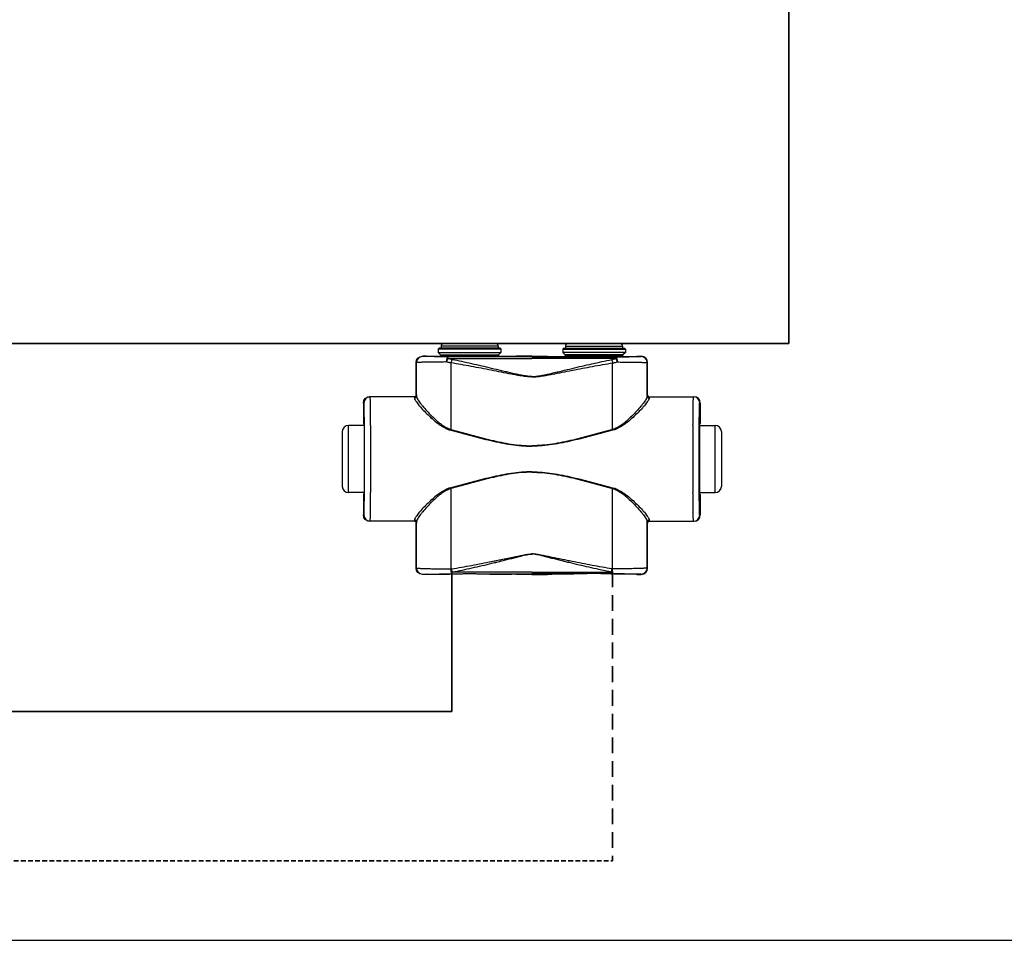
# Model space of a CAD drawing. Header units: millimetres. Extents: x -727 to 69715, y -15705 to 98123.
# Tile 177 of 256: x 42204 to 42600, y -15705 to -15335. Entities that reach past the tile are written whole.
import ezdxf

# ---------------------------------------------------------------- set-up
doc = ezdxf.new("R2010")
doc.units = ezdxf.units.MM
doc.linetypes.add('VERDECKT', pattern=[9.525, 6.35, -3.175])
for name, color, linetype, lineweight in [('UT_POTRUBI - PŘÍVOD', 1, 'Continuous', 35), ('UT_SCHÉMA_ZPÁTEČKA', 172, 'VERDECKT', 35), ('UT_ZAŘÍZENÍ - OT', 3, 'Continuous', 35)]:
    doc.layers.add(name, color=color, linetype=linetype, lineweight=lineweight)

msp = doc.modelspace()

# ---------------------------------------------------------------- linework, layer by layer
at = {"color": 0, "linetype": 'Continuous'}
for p, q in [((42372.55, -15466.76), (42372.25, -15467.06)), ((42397.45, -15467.06), (42372.25, -15467.06)), ((42372.25, -15467.06), (42372.25, -15468.46)), ((42372.25, -15468.46), (42373.2, -15469.42)), ((42372.25, -15468.46), (42397.45, -15468.46)), ((42397.15, -15466.76), (42372.55, -15466.76)), ((42396.35, -15465.96), (42373.35, -15465.96)), ((42373.35, -15465.96), (42373.35, -15466.66)), ((42396.35, -15466.66), (42373.35, -15466.66)), ((42395.25, -15464.86), (42374.45, -15464.86)), ((42396.35, -15465.96), (42396.35, -15466.66)), ((42397.45, -15468.46), (42396.5, -15469.42)), ((42397.15, -15466.76), (42397.45, -15467.06)), ((42397.45, -15467.06), (42397.45, -15468.46)), ((42422.55, -15466.76), (42422.25, -15467.06)), ((42422.25, -15467.06), (42447.45, -15467.06)), ((42422.25, -15467.06), (42422.25, -15468.46)), ((42447.45, -15468.46), (42422.25, -15468.46)), ((42422.25, -15468.46), (42423.2, -15469.42)), ((42422.55, -15466.76), (42447.15, -15466.76)), ((42423.35, -15465.96), (42423.35, -15466.66)), ((42423.35, -15465.96), (42446.35, -15465.96)), ((42423.35, -15466.66), (42446.35, -15466.66)), ((42424.45, -15464.86), (42445.25, -15464.86)), ((42446.35, -15465.96), (42446.35, -15466.66)), ((42447.45, -15468.46), (42446.5, -15469.42)), ((42447.15, -15466.76), (42447.45, -15467.06)), ((42447.45, -15467.06), (42447.45, -15468.46)), ((42363.47, -15472.58), (42363.35, -15472.46)), ((42363.35, -15485.46), (42363.35, -15472.46)), ((42365.97, -15470.08), (42365.85, -15469.96)), ((42367.5, -15469.96), (42365.85, -15469.96)), ((42367.85, -15470.07), (42367.5, -15469.96)), ((42373.2, -15469.42), (42396.5, -15469.42)), ((42373.35, -15469.77), (42396.35, -15469.77)), ((42373.35, -15469.77), (42373.35, -15470.13)), ((42381, -15470.15), (42376.15, -15470.15)), ((42376.15, -15470.85), (42376.15, -15470.15)), ((42376.15, -15470.85), (42409.85, -15470.85)), ((42409.85, -15470.15), (42388.7, -15470.15)), ((42396.35, -15469.77), (42396.35, -15470.13)), ((42403.6, -15469.96), (42401.85, -15470.07)), ((42409.85, -15469.96), (42403.6, -15469.96)), ((42409.85, -15469.96), (42416.1, -15469.96)), ((42409.85, -15470.15), (42431, -15470.15)), ((42443.55, -15470.85), (42409.85, -15470.85)), ((42416.1, -15469.96), (42417.85, -15470.07)), ((42446.5, -15469.42), (42423.2, -15469.42)), ((42446.35, -15469.77), (42423.35, -15469.77)), ((42423.35, -15469.77), (42423.35, -15470.13)), ((42438.7, -15470.15), (42443.55, -15470.15)), ((42443.55, -15470.85), (42443.55, -15470.15)), ((42446.35, -15469.77), (42446.35, -15470.13)), ((42451.85, -15470.07), (42452.2, -15469.96)), ((42452.2, -15469.96), (42453.85, -15469.96)), ((42453.73, -15470.08), (42453.85, -15469.96)), ((42456.23, -15472.58), (42456.35, -15472.46)), ((42456.35, -15485.46), (42456.35, -15472.46)), ((42362.65, -15486.26), (42344.65, -15486.26)), ((42363.35, -15485.46), (42363.45, -15485.46)), ((42456.35, -15485.46), (42456.25, -15485.46)), ((42457.05, -15486.26), (42475.05, -15486.26)), ((42342.36, -15488.76), (42342.15, -15488.76)), ((42342.15, -15488.76), (42342.15, -15496.91)), ((42477.34, -15488.76), (42477.55, -15488.76)), ((42477.55, -15488.76), (42477.55, -15496.91)), ((42333.65, -15500.26), (42333.65, -15522.26)), ((42342.4, -15497.76), (42336.15, -15497.76)), ((42336.15, -15524.76), (42336.15, -15497.76)), ((42342.15, -15496.91), (42342.36, -15497.26)), ((42342.54, -15497.28), (42342.54, -15497.26)), ((42477.16, -15497.28), (42477.16, -15497.26)), ((42477.3, -15497.76), (42483.55, -15497.76)), ((42477.55, -15496.91), (42477.34, -15497.26)), ((42483.55, -15524.76), (42483.55, -15497.76)), ((42486.05, -15500.26), (42486.05, -15522.26)), ((42342.4, -15524.76), (42336.15, -15524.76)), ((42342.36, -15525.26), (42342.15, -15525.61)), ((42342.15, -15525.61), (42342.15, -15533.76)), ((42342.54, -15525.26), (42342.54, -15525.25)), ((42477.16, -15525.26), (42477.16, -15525.25)), ((42477.3, -15524.76), (42483.55, -15524.76)), ((42477.34, -15525.26), (42477.55, -15525.61)), ((42477.55, -15525.61), (42477.55, -15533.76)), ((42342.15, -15533.76), (42342.36, -15533.76)), ((42477.55, -15533.76), (42477.34, -15533.76)), ((42362.65, -15536.26), (42344.65, -15536.26)), ((42363.45, -15537.06), (42363.35, -15537.06)), ((42363.35, -15555.16), (42363.35, -15537.06)), ((42456.25, -15537.06), (42456.35, -15537.06)), ((42456.35, -15555.16), (42456.35, -15537.06)), ((42457.05, -15536.26), (42475.05, -15536.26)), ((42363.35, -15555.16), (42363.47, -15555.04)), ((42377.39, -15555.42), (42377.57, -15555.41)), ((42442.31, -15555.42), (42442.13, -15555.41)), ((42456.35, -15555.16), (42456.23, -15555.04)), ((42365.85, -15557.66), (42365.97, -15557.54)), ((42367.5, -15557.66), (42365.85, -15557.66)), ((42367.85, -15557.56), (42367.5, -15557.66)), ((42377.72, -15557.47), (42377.89, -15557.47)), ((42409.85, -15556.72), (42377.89, -15556.72)), ((42377.89, -15557.47), (42377.89, -15556.72)), ((42377.89, -15557.47), (42379.15, -15557.47)), ((42390.55, -15557.47), (42409.85, -15557.47)), ((42403.6, -15557.66), (42401.85, -15557.56)), ((42409.85, -15557.66), (42403.6, -15557.66)), ((42409.85, -15556.72), (42441.81, -15556.72)), ((42429.15, -15557.47), (42409.85, -15557.47)), ((42409.85, -15557.66), (42416.1, -15557.66)), ((42416.1, -15557.66), (42417.85, -15557.56)), ((42441.81, -15557.47), (42440.55, -15557.47)), ((42441.81, -15557.47), (42441.81, -15556.72)), ((42441.98, -15557.47), (42441.81, -15557.47)), ((42451.85, -15557.56), (42452.2, -15557.66)), ((42452.2, -15557.66), (42453.85, -15557.66)), ((42453.85, -15557.66), (42453.73, -15557.54))]:
    msp.add_line(p, q, dxfattribs=at)
msp.add_line((-727.45, -15704.69), (68024.28, -15704.69))
for centre, radius, start, end in [((42374.45, -15465.96), 1.1, 90, 180), ((42374.45, -15466.66), 1.1, 180, 185.2187), ((42395.25, -15465.96), 1.1, 0, 90), ((42395.25, -15466.66), 1.1, 354.7813, 0), ((42424.45, -15465.96), 1.1, 90, 180), ((42424.45, -15466.66), 1.1, 180, 185.2187), ((42445.25, -15465.96), 1.1, 0, 90), ((42445.25, -15466.66), 1.1, 354.7813, 0), ((42365.97, -15472.58), 2.5, 90.0025, 179.9975), ((42372.85, -15469.77), 0.5, 0, 45), ((42396.85, -15469.77), 0.5, 135, 180), ((42422.85, -15469.77), 0.5, 0, 45), ((42446.85, -15469.77), 0.5, 135, 180), ((42453.73, -15472.58), 2.5, 0.0025, 89.9975), ((42344.86, -15488.76), 2.5, 90.0022, 180.0011), ((42362.65, -15485.46), 0.8, 270.0036, 359.9972), ((42457.05, -15485.46), 0.8, 180.0028, 269.9964), ((42474.84, -15488.76), 2.5, 359.9989, 89.9978), ((42336.15, -15500.26), 2.5, 90, 180), ((39902.69, -15511.26), 2442.41, 359.68325, 0.31675), ((44917.01, -15511.26), 2442.41, 179.68325, 180.31675), ((42483.55, -15500.26), 2.5, 0, 90), ((42336.15, -15522.26), 2.5, 180, 270), ((42483.55, -15522.26), 2.5, 270, 0), ((42344.86, -15533.76), 2.5, 179.9989, 269.9978), ((42474.84, -15533.76), 2.5, 270.0022, 0.0011), ((42362.65, -15537.06), 0.8, 0.0028, 89.9964), ((42457.05, -15537.06), 0.8, 90.0036, 179.9972), ((42365.97, -15555.04), 2.5, 180.0025, 269.9975), ((42453.73, -15555.04), 2.5, 270.0025, 359.9975)]:
    msp.add_arc(centre, radius, start, end, dxfattribs=at)
at = {"color": 0, "linetype": 'Continuous', "extrusion": (0, 0, -1)}
for centre, major_axis, ratio, start_param, end_param in [((42365.85, -15472.46), (-1.77, 1.77), 0.999973, -0.785384, 0.785384), ((42384.85, -15470.07), (-17, 0), 0.005236, 4.941076, 6.283185), ((42384.85, -15470.07), (-17, 0), 0.005236, 3.141593, 4.483702), ((42344.65, -15488.76), (-2.5, 0), 0.999945, 0, 1.570796), ((42362.55, -15485.46), (-0.8, 0), 0.999986, -3.141593, -1.659157), ((42342.36, -15511.26), (0, 14), 0.010472, 0, 3.141593), ((42344.65, -15533.76), (-2.5, 0), 0.999945, -1.570796, 0), ((42362.55, -15537.06), (0.8, 0), 0.999986, -1.395381, 0), ((42365.85, -15555.16), (1.77, 1.77), 0.999973, -3.926977, -2.356208), ((42384.85, -15557.56), (-17, 0), 0.005236, 0, 1.229157), ((42384.85, -15557.56), (-17, 0), 0.005236, 1.912436, 3.141593)]:
    msp.add_ellipse(centre, major_axis=major_axis, ratio=ratio, start_param=start_param, end_param=end_param, dxfattribs=at)
at = {"color": 0, "linetype": 'Continuous'}
for centre, major_axis, ratio, start_param, end_param in [((42434.85, -15470.07), (17, 0), 0.005236, 3.141593, 4.483702), ((42434.85, -15470.07), (17, 0), 0.005236, 4.941076, 6.283185), ((42453.85, -15472.46), (1.77, 1.77), 0.999973, -0.785384, 0.785384), ((42457.15, -15485.46), (0.8, 0), 0.999986, -3.141593, -1.659157), ((42475.05, -15488.76), (2.5, 0), 0.999945, 0, 1.570796), ((42477.34, -15511.26), (0, 14), 0.010472, 0, 3.141593), ((42475.05, -15533.76), (2.5, 0), 0.999945, -1.570796, 0), ((42457.15, -15537.06), (-0.8, 0), 0.999986, -1.395381, 0), ((42453.85, -15555.16), (-1.77, 1.77), 0.999973, -3.926977, -2.356208), ((42434.85, -15557.56), (17, 0), 0.005236, 1.912436, 3.141593), ((42434.85, -15557.56), (17, 0), 0.005236, 0, 1.229157)]:
    msp.add_ellipse(centre, major_axis=major_axis, ratio=ratio, start_param=start_param, end_param=end_param, dxfattribs=at)
for points, knots in [([(42375.53, -15472.27), (42374.7, -15472.28), (42373.09, -15472.29), (42371.13, -15472.31), (42369.66, -15472.33), (42368.66, -15472.34), (42367.73, -15472.36), (42366.88, -15472.38), (42366.11, -15472.4), (42365.44, -15472.42), (42364.86, -15472.45), (42364.44, -15472.47), (42364.16, -15472.49), (42363.98, -15472.5), (42363.83, -15472.51), (42363.71, -15472.53), (42363.61, -15472.54), (42363.54, -15472.55), (42363.5, -15472.57), (42363.47, -15472.58), (42363.47, -15472.58)], [0, 0, 0, 0, 0.207034, 0.39928, 0.488214, 0.57154, 0.648707, 0.71921, 0.782588, 0.838437, 0.886403, 0.926186, 0.942933, 0.957549, 0.970012, 0.98031, 0.988432, 0.994377, 0.998178, 1, 1, 1, 1]), ([(42363.48, -15486), (42363.48, -15484.88), (42363.48, -15480.41), (42363.48, -15475.93), (42363.47, -15472.58)], [0, 0, 0, 0, 0.250733, 1, 1, 1, 1]), ([(42376.15, -15470.15), (42375.44, -15470.15), (42374.09, -15470.15), (42372.43, -15470.15), (42371.19, -15470.14), (42370.34, -15470.14), (42369.56, -15470.13), (42368.84, -15470.13), (42368.2, -15470.12), (42367.63, -15470.12), (42367.14, -15470.11), (42366.79, -15470.11), (42366.55, -15470.1), (42366.4, -15470.1), (42366.28, -15470.1), (42366.17, -15470.1), (42366.1, -15470.09), (42366.05, -15470.09), (42366.03, -15470.09), (42366, -15470.09), (42365.99, -15470.09), (42365.98, -15470.09), (42365.97, -15470.09), (42365.97, -15470.08)], [0, 0, 0, 0, 0.207653, 0.400343, 0.489423, 0.572844, 0.650059, 0.720565, 0.783909, 0.839692, 0.887568, 0.927242, 0.943927, 0.958477, 0.970869, 0.981088, 0.989117, 0.992306, 0.994945, 0.997032, 0.998568, 0.999554, 1, 1, 1, 1]), ([(42376.15, -15470.15), (42376.06, -15470.16), (42375.96, -15470.27), (42375.88, -15470.4), (42375.81, -15470.55), (42375.74, -15470.78), (42375.66, -15471.09), (42375.6, -15471.45), (42375.56, -15471.85), (42375.54, -15472.13), (42375.53, -15472.27)], [0, 0, 0, 0, 0.117156, 0.161001, 0.211236, 0.330442, 0.472834, 0.634922, 0.812344, 1, 1, 1, 1]), ([(42376.15, -15470.85), (42376.02, -15471.06), (42375.8, -15471.52), (42375.62, -15472.01), (42375.53, -15472.27)], [0, 0, 0, 0, 0.464895, 1, 1, 1, 1]), ([(42377.4, -15472.63), (42377.24, -15472.61), (42376.61, -15472.51), (42375.99, -15472.38), (42375.53, -15472.27)], [0, 0, 0, 0, 0.252579, 1, 1, 1, 1]), ([(42377.72, -15471.29), (42377.59, -15471.27), (42377.05, -15471.15), (42376.53, -15470.99), (42376.15, -15470.85)], [0, 0, 0, 0, 0.253704, 1, 1, 1, 1]), ([(42377.72, -15471.29), (42377.66, -15471.5), (42377.54, -15471.94), (42377.44, -15472.39), (42377.4, -15472.63)], [0, 0, 0, 0, 0.464569, 1, 1, 1, 1]), ([(42409.85, -15478.27), (42409.85, -15478.27), (42409.16, -15478.27), (42407.78, -15478.19), (42405.73, -15477.91), (42403.69, -15477.56), (42400.98, -15477.06), (42397.61, -15476.39), (42393.56, -15475.6), (42389.52, -15474.81), (42385.47, -15474.05), (42381.44, -15473.32), (42378.74, -15472.86), (42377.4, -15472.63)], [0.5000015, 0.5000015, 0.5000015, 0.5000015, 0.500002, 0.5313979, 0.5627848, 0.5941575, 0.6255147, 0.6881766, 0.7507583, 0.8132458, 0.8756245, 0.9378805, 1, 1, 1, 1]), ([(42377.41, -15499.41), (42377.41, -15497.17), (42377.41, -15488.24), (42377.4, -15479.32), (42377.4, -15472.63)], [0, 0, 0, 0, 0.250952, 1, 1, 1, 1]), ([(42409.85, -15478.09), (42409.85, -15478.09), (42409.51, -15478.09), (42408.82, -15478.07), (42407.44, -15477.93), (42405.74, -15477.65), (42403.72, -15477.23), (42401.71, -15476.77), (42399.7, -15476.3), (42397.03, -15475.66), (42393.69, -15474.86), (42389.7, -15473.92), (42385.7, -15473), (42381.71, -15472.12), (42379.05, -15471.57), (42377.72, -15471.29)], [0.499995, 0.499995, 0.499995, 0.499995, 0.4999958, 0.5157333, 0.5314718, 0.5629204, 0.5943483, 0.6257534, 0.6571339, 0.6884877, 0.7511054, 0.813586, 0.8759088, 0.9380534, 1, 1, 1, 1]), ([(42388.7, -15470.15), (42388.07, -15470.15), (42386.78, -15470.18), (42384.85, -15470.2), (42382.92, -15470.18), (42381.63, -15470.15), (42381, -15470.15)], [0, 0, 0, 0, 0.248355, 0.5, 0.751645, 1, 1, 1, 1]), ([(42409.85, -15478.09), (42409.85, -15478.09), (42410.19, -15478.09), (42410.88, -15478.07), (42412.26, -15477.93), (42413.96, -15477.65), (42415.98, -15477.23), (42417.99, -15476.77), (42420, -15476.3), (42422.67, -15475.66), (42426.01, -15474.86), (42430, -15473.92), (42434, -15473), (42437.99, -15472.12), (42440.65, -15471.57), (42441.98, -15471.29)], [0.499995, 0.499995, 0.499995, 0.499995, 0.4999958, 0.5157333, 0.5314718, 0.5629204, 0.5943483, 0.6257534, 0.6571339, 0.6884877, 0.7511054, 0.813586, 0.8759088, 0.9380534, 1, 1, 1, 1]), ([(42409.85, -15478.27), (42409.85, -15478.27), (42410.54, -15478.27), (42411.92, -15478.19), (42413.97, -15477.91), (42416.01, -15477.56), (42418.72, -15477.06), (42422.09, -15476.39), (42426.14, -15475.6), (42430.18, -15474.81), (42434.23, -15474.05), (42438.26, -15473.32), (42440.96, -15472.86), (42442.3, -15472.63)], [0.5000015, 0.5000015, 0.5000015, 0.5000015, 0.500002, 0.5313979, 0.5627848, 0.5941575, 0.6255147, 0.6881766, 0.7507583, 0.8132458, 0.8756245, 0.9378805, 1, 1, 1, 1]), ([(42431, -15470.15), (42431.63, -15470.15), (42432.92, -15470.18), (42434.85, -15470.2), (42436.78, -15470.18), (42438.07, -15470.15), (42438.7, -15470.15)], [0, 0, 0, 0, 0.248355, 0.5, 0.751645, 1, 1, 1, 1]), ([(42441.98, -15471.29), (42442.11, -15471.27), (42442.65, -15471.15), (42443.17, -15470.99), (42443.55, -15470.85)], [0, 0, 0, 0, 0.253704, 1, 1, 1, 1]), ([(42441.98, -15471.29), (42442.04, -15471.5), (42442.16, -15471.94), (42442.26, -15472.39), (42442.3, -15472.63)], [0, 0, 0, 0, 0.464569, 1, 1, 1, 1]), ([(42442.29, -15499.41), (42442.29, -15497.17), (42442.29, -15488.24), (42442.3, -15479.32), (42442.3, -15472.63)], [0, 0, 0, 0, 0.250952, 1, 1, 1, 1]), ([(42442.3, -15472.63), (42442.46, -15472.61), (42443.09, -15472.51), (42443.71, -15472.38), (42444.17, -15472.27)], [0, 0, 0, 0, 0.252579, 1, 1, 1, 1]), ([(42443.55, -15470.15), (42444.26, -15470.15), (42445.61, -15470.15), (42447.27, -15470.15), (42448.51, -15470.14), (42449.36, -15470.14), (42450.14, -15470.13), (42450.86, -15470.13), (42451.5, -15470.12), (42452.07, -15470.12), (42452.56, -15470.11), (42452.91, -15470.11), (42453.15, -15470.1), (42453.3, -15470.1), (42453.42, -15470.1), (42453.53, -15470.1), (42453.6, -15470.09), (42453.65, -15470.09), (42453.67, -15470.09), (42453.7, -15470.09), (42453.71, -15470.09), (42453.72, -15470.09), (42453.73, -15470.09), (42453.73, -15470.08)], [0, 0, 0, 0, 0.207653, 0.400343, 0.489423, 0.572844, 0.650059, 0.720565, 0.783909, 0.839692, 0.887568, 0.927242, 0.943927, 0.958477, 0.970869, 0.981088, 0.989117, 0.992306, 0.994945, 0.997032, 0.998568, 0.999554, 1, 1, 1, 1]), ([(42443.55, -15470.15), (42443.64, -15470.16), (42443.74, -15470.27), (42443.82, -15470.4), (42443.89, -15470.55), (42443.96, -15470.78), (42444.04, -15471.09), (42444.1, -15471.45), (42444.14, -15471.85), (42444.16, -15472.13), (42444.17, -15472.27)], [0, 0, 0, 0, 0.117156, 0.161001, 0.211236, 0.330442, 0.472834, 0.634922, 0.812344, 1, 1, 1, 1]), ([(42443.55, -15470.85), (42443.68, -15471.06), (42443.9, -15471.52), (42444.08, -15472.01), (42444.17, -15472.27)], [0, 0, 0, 0, 0.464895, 1, 1, 1, 1]), ([(42444.17, -15472.27), (42445, -15472.28), (42446.61, -15472.29), (42448.57, -15472.31), (42450.04, -15472.33), (42451.04, -15472.34), (42451.97, -15472.36), (42452.82, -15472.38), (42453.59, -15472.4), (42454.26, -15472.42), (42454.84, -15472.45), (42455.26, -15472.47), (42455.54, -15472.49), (42455.72, -15472.5), (42455.87, -15472.51), (42455.99, -15472.53), (42456.09, -15472.54), (42456.16, -15472.55), (42456.2, -15472.57), (42456.23, -15472.58), (42456.23, -15472.58)], [0, 0, 0, 0, 0.207034, 0.39928, 0.488214, 0.57154, 0.648707, 0.71921, 0.782588, 0.838437, 0.886403, 0.926186, 0.942933, 0.957549, 0.970012, 0.98031, 0.988432, 0.994377, 0.998178, 1, 1, 1, 1]), ([(42456.22, -15486), (42456.22, -15484.88), (42456.22, -15480.41), (42456.22, -15475.93), (42456.23, -15472.58)], [0, 0, 0, 0, 0.250733, 1, 1, 1, 1]), ([(42345.06, -15497.76), (42345.05, -15496.92), (42345.04, -15495.32), (42345.02, -15493.39), (42345.01, -15491.97), (42345, -15491.02), (42344.99, -15490.14), (42344.97, -15489.35), (42344.96, -15488.65), (42344.95, -15488.03), (42344.93, -15487.5), (42344.92, -15487.12), (42344.91, -15486.87), (42344.9, -15486.71), (42344.9, -15486.57), (42344.89, -15486.47), (42344.88, -15486.38), (42344.88, -15486.32), (42344.87, -15486.28), (42344.86, -15486.27), (42344.86, -15486.26), (42344.86, -15486.26)], [0, 0, 0, 0, 0.218984, 0.416191, 0.505653, 0.588551, 0.664564, 0.733396, 0.794781, 0.848478, 0.894279, 0.932006, 0.947796, 0.961515, 0.973152, 0.982695, 0.990138, 0.995479, 0.998726, 0.999584, 1, 1, 1, 1]), ([(42362.65, -15486.26), (42362.66, -15486.26), (42362.66, -15486.27), (42362.66, -15486.27), (42362.66, -15486.28), (42362.66, -15486.3), (42362.67, -15486.34), (42362.67, -15486.4), (42362.67, -15486.47), (42362.68, -15486.56), (42362.68, -15486.66), (42362.68, -15486.74), (42362.68, -15486.78)], [0, 0, 0, 0, 0.005122, 0.017304, 0.037118, 0.064661, 0.143035, 0.252499, 0.393016, 0.564526, 0.766907, 1, 1, 1, 1]), ([(42363.48, -15486), (42363.48, -15486.1), (42363.44, -15486.31), (42363.26, -15486.57), (42363, -15486.74), (42362.79, -15486.78), (42362.68, -15486.78)], [0, 0, 0, 0, 0.247572, 0.496581, 0.747591, 1, 1, 1, 1]), ([(42362.68, -15486.78), (42362.68, -15486.85), (42362.71, -15486.99), (42362.78, -15487.21), (42362.89, -15487.46), (42363.1, -15487.84), (42363.45, -15488.39), (42363.98, -15489.09), (42364.63, -15489.88), (42365.66, -15491.06), (42367.17, -15492.64), (42369.21, -15494.6), (42371.12, -15496.25), (42372.82, -15497.51), (42374.67, -15498.72), (42376.22, -15499.44), (42377.31, -15499.74)], [0, 0, 0, 0, 0.009694, 0.02127, 0.034861, 0.050494, 0.087694, 0.13227, 0.183417, 0.240322, 0.368483, 0.511765, 0.666448, 0.747227, 0.829948, 1, 1, 1, 1]), ([(42363.45, -15485.46), (42363.46, -15485.46), (42363.46, -15485.47), (42363.46, -15485.47), (42363.46, -15485.48), (42363.46, -15485.5), (42363.47, -15485.54), (42363.47, -15485.6), (42363.47, -15485.68), (42363.48, -15485.77), (42363.48, -15485.88), (42363.48, -15485.96), (42363.48, -15486)], [0, 0, 0, 0, 0.005057, 0.017214, 0.037015, 0.06455, 0.142921, 0.252392, 0.392925, 0.564459, 0.766871, 1, 1, 1, 1]), ([(42363.48, -15486), (42363.48, -15486.07), (42363.5, -15486.21), (42363.57, -15486.44), (42363.68, -15486.7), (42363.87, -15487.11), (42364.21, -15487.67), (42364.71, -15488.4), (42365.32, -15489.2), (42366.29, -15490.42), (42367.71, -15492.04), (42369.64, -15494.06), (42371.45, -15495.75), (42373.07, -15497.06), (42374.85, -15498.32), (42376.34, -15499.1), (42377.41, -15499.41)], [0, 0, 0, 0, 0.010286, 0.022433, 0.036551, 0.052653, 0.090607, 0.135698, 0.187142, 0.244158, 0.372094, 0.514728, 0.6685, 0.748767, 0.830965, 1, 1, 1, 1]), ([(42456.22, -15486), (42456.22, -15486.07), (42456.2, -15486.21), (42456.13, -15486.44), (42456.02, -15486.7), (42455.83, -15487.11), (42455.49, -15487.67), (42454.99, -15488.4), (42454.38, -15489.2), (42453.41, -15490.42), (42451.99, -15492.04), (42450.06, -15494.06), (42448.25, -15495.75), (42446.63, -15497.06), (42444.85, -15498.32), (42443.36, -15499.1), (42442.29, -15499.41)], [0, 0, 0, 0, 0.010286, 0.022433, 0.036551, 0.052653, 0.090607, 0.135698, 0.187142, 0.244158, 0.372094, 0.514728, 0.6685, 0.748767, 0.830965, 1, 1, 1, 1]), ([(42457.02, -15486.78), (42457.02, -15486.85), (42456.99, -15486.99), (42456.92, -15487.21), (42456.81, -15487.46), (42456.6, -15487.84), (42456.25, -15488.39), (42455.72, -15489.09), (42455.07, -15489.88), (42454.04, -15491.06), (42452.53, -15492.64), (42450.49, -15494.6), (42448.58, -15496.25), (42446.88, -15497.51), (42445.03, -15498.72), (42443.48, -15499.44), (42442.39, -15499.74)], [0, 0, 0, 0, 0.009694, 0.02127, 0.034861, 0.050494, 0.087694, 0.13227, 0.183417, 0.240322, 0.368483, 0.511765, 0.666448, 0.747227, 0.829948, 1, 1, 1, 1]), ([(42456.25, -15485.46), (42456.24, -15485.46), (42456.24, -15485.47), (42456.24, -15485.47), (42456.24, -15485.48), (42456.24, -15485.5), (42456.23, -15485.54), (42456.23, -15485.6), (42456.23, -15485.68), (42456.22, -15485.77), (42456.22, -15485.88), (42456.22, -15485.96), (42456.22, -15486)], [0, 0, 0, 0, 0.005057, 0.017214, 0.037015, 0.06455, 0.142921, 0.252392, 0.392925, 0.564459, 0.766871, 1, 1, 1, 1]), ([(42456.22, -15486), (42456.22, -15486.1), (42456.26, -15486.31), (42456.44, -15486.57), (42456.7, -15486.74), (42456.91, -15486.78), (42457.02, -15486.78)], [0, 0, 0, 0, 0.247572, 0.496581, 0.747591, 1, 1, 1, 1]), ([(42457.05, -15486.26), (42457.04, -15486.26), (42457.04, -15486.27), (42457.04, -15486.27), (42457.04, -15486.28), (42457.04, -15486.3), (42457.03, -15486.34), (42457.03, -15486.4), (42457.03, -15486.47), (42457.02, -15486.56), (42457.02, -15486.66), (42457.02, -15486.74), (42457.02, -15486.78)], [0, 0, 0, 0, 0.005122, 0.017304, 0.037118, 0.064661, 0.143035, 0.252499, 0.393016, 0.564526, 0.766907, 1, 1, 1, 1]), ([(42474.64, -15497.76), (42474.65, -15496.92), (42474.66, -15495.32), (42474.68, -15493.39), (42474.69, -15491.97), (42474.7, -15491.02), (42474.71, -15490.14), (42474.73, -15489.35), (42474.74, -15488.65), (42474.75, -15488.03), (42474.77, -15487.5), (42474.78, -15487.12), (42474.79, -15486.87), (42474.8, -15486.71), (42474.8, -15486.57), (42474.81, -15486.47), (42474.82, -15486.38), (42474.82, -15486.32), (42474.83, -15486.28), (42474.84, -15486.27), (42474.84, -15486.26), (42474.84, -15486.26)], [0, 0, 0, 0, 0.218984, 0.416191, 0.505653, 0.588551, 0.664564, 0.733396, 0.794781, 0.848478, 0.894279, 0.932006, 0.947796, 0.961515, 0.973152, 0.982695, 0.990138, 0.995479, 0.998726, 0.999584, 1, 1, 1, 1]), ([(42342.54, -15497.26), (42342.54, -15496.63), (42342.53, -15495.44), (42342.51, -15494), (42342.5, -15492.94), (42342.49, -15492.24), (42342.47, -15491.6), (42342.46, -15491.02), (42342.45, -15490.5), (42342.44, -15490.05), (42342.43, -15489.67), (42342.42, -15489.39), (42342.41, -15489.2), (42342.4, -15489.09), (42342.39, -15488.99), (42342.39, -15488.91), (42342.38, -15488.85), (42342.37, -15488.8), (42342.37, -15488.78), (42342.36, -15488.76), (42342.36, -15488.76)], [0, 0, 0, 0, 0.221931, 0.420259, 0.509783, 0.592499, 0.668149, 0.736495, 0.797321, 0.850436, 0.895675, 0.932895, 0.948462, 0.961984, 0.973451, 0.982856, 0.990196, 0.99547, 0.998697, 1, 1, 1, 1]), ([(42477.16, -15497.26), (42477.16, -15496.63), (42477.17, -15495.44), (42477.19, -15494), (42477.2, -15492.94), (42477.21, -15492.24), (42477.23, -15491.6), (42477.24, -15491.02), (42477.25, -15490.5), (42477.26, -15490.05), (42477.27, -15489.67), (42477.28, -15489.39), (42477.29, -15489.2), (42477.3, -15489.09), (42477.31, -15488.99), (42477.31, -15488.91), (42477.32, -15488.85), (42477.33, -15488.8), (42477.33, -15488.78), (42477.34, -15488.76), (42477.34, -15488.76)], [0, 0, 0, 0, 0.221931, 0.420259, 0.509783, 0.592499, 0.668149, 0.736495, 0.797321, 0.850436, 0.895675, 0.932895, 0.948462, 0.961984, 0.973451, 0.982856, 0.990196, 0.99547, 0.998697, 1, 1, 1, 1]), ([(42342.54, -15525.25), (42342.56, -15523.06), (42342.59, -15518.39), (42342.6, -15511.26), (42342.59, -15504.13), (42342.56, -15499.47), (42342.54, -15497.28)], [0, 0, 0, 0, 0.235226, 0.499987, 0.764754, 1, 1, 1, 1]), ([(42377.41, -15499.41), (42377.4, -15499.44), (42377.37, -15499.55), (42377.34, -15499.66), (42377.31, -15499.74)], [0, 0, 0, 0, 0.258378, 1, 1, 1, 1]), ([(42377.31, -15499.74), (42379.97, -15500.45), (42383.97, -15501.53), (42389.33, -15502.9), (42393.37, -15503.87), (42397.44, -15504.75), (42401.54, -15505.48), (42404.99, -15505.89), (42407.77, -15506.07), (42409.16, -15506.1), (42409.85, -15506.1), (42409.85, -15506.1)], [0, 0, 0, 0, 0.1245061, 0.1869228, 0.2494269, 0.3120016, 0.3746311, 0.4372993, 0.4686472, 0.4999998, 0.5, 0.5, 0.5, 0.5]), ([(42377.41, -15499.41), (42380.07, -15500.14), (42384.05, -15501.25), (42389.39, -15502.66), (42393.41, -15503.66), (42397.47, -15504.56), (42401.56, -15505.31), (42405, -15505.74), (42407.77, -15505.92), (42409.16, -15505.95), (42409.85, -15505.95), (42409.85, -15505.95)], [0, 0, 0, 0, 0.1244767, 0.1868883, 0.2493924, 0.3119715, 0.3746087, 0.437287, 0.4686409, 0.4999998, 0.5, 0.5, 0.5, 0.5]), ([(42442.29, -15499.41), (42439.63, -15500.14), (42435.65, -15501.25), (42430.31, -15502.66), (42426.29, -15503.66), (42422.23, -15504.56), (42418.14, -15505.31), (42414.7, -15505.74), (42411.93, -15505.92), (42410.54, -15505.95), (42409.85, -15505.95), (42409.85, -15505.95)], [0, 0, 0, 0, 0.1244767, 0.1868883, 0.2493924, 0.3119715, 0.3746087, 0.437287, 0.4686409, 0.4999998, 0.5, 0.5, 0.5, 0.5]), ([(42442.39, -15499.74), (42439.73, -15500.45), (42435.73, -15501.53), (42430.37, -15502.9), (42426.33, -15503.87), (42422.26, -15504.75), (42418.16, -15505.48), (42414.71, -15505.89), (42411.93, -15506.07), (42410.55, -15506.1), (42409.85, -15506.1), (42409.85, -15506.1)], [0, 0, 0, 0, 0.1245061, 0.1869228, 0.2494269, 0.3120016, 0.3746311, 0.4372993, 0.4686472, 0.4999998, 0.5, 0.5, 0.5, 0.5]), ([(42442.29, -15499.41), (42442.3, -15499.44), (42442.33, -15499.55), (42442.36, -15499.66), (42442.39, -15499.74)], [0, 0, 0, 0, 0.258378, 1, 1, 1, 1]), ([(42477.16, -15525.25), (42477.14, -15523.06), (42477.11, -15518.39), (42477.1, -15511.26), (42477.11, -15504.13), (42477.14, -15499.47), (42477.16, -15497.28)], [0, 0, 0, 0, 0.235226, 0.499987, 0.764754, 1, 1, 1, 1]), ([(42409.85, -15516.43), (42408.46, -15516.43), (42405.68, -15516.55), (42401.54, -15517.05), (42397.44, -15517.77), (42393.37, -15518.65), (42389.33, -15519.63), (42383.97, -15520.99), (42379.97, -15522.07), (42377.31, -15522.79)], [0.5, 0.5, 0.5, 0.5, 0.5626889, 0.6253582, 0.6879892, 0.7505657, 0.8130716, 0.8754902, 1, 1, 1, 1]), ([(42409.85, -15516.58), (42408.46, -15516.58), (42405.69, -15516.7), (42401.56, -15517.21), (42397.47, -15517.96), (42393.41, -15518.87), (42389.39, -15519.87), (42384.05, -15521.28), (42380.07, -15522.38), (42377.41, -15523.12)], [0.5, 0.5, 0.5, 0.5, 0.5627005, 0.6253799, 0.6880187, 0.7505997, 0.8131057, 0.8755193, 1, 1, 1, 1]), ([(42409.85, -15516.43), (42411.24, -15516.43), (42414.02, -15516.55), (42418.16, -15517.05), (42422.26, -15517.77), (42426.33, -15518.65), (42430.37, -15519.63), (42435.73, -15520.99), (42439.73, -15522.07), (42442.39, -15522.79)], [0.5, 0.5, 0.5, 0.5, 0.5626889, 0.6253582, 0.6879892, 0.7505657, 0.8130716, 0.8754902, 1, 1, 1, 1]), ([(42409.85, -15516.58), (42411.24, -15516.58), (42414.01, -15516.7), (42418.14, -15517.21), (42422.23, -15517.96), (42426.29, -15518.87), (42430.31, -15519.87), (42435.65, -15521.28), (42439.63, -15522.38), (42442.29, -15523.12)], [0.5, 0.5, 0.5, 0.5, 0.5627005, 0.6253799, 0.6880187, 0.7505997, 0.8131057, 0.8755193, 1, 1, 1, 1]), ([(42377.31, -15522.79), (42376.22, -15523.08), (42374.67, -15523.81), (42372.82, -15525.01), (42371.12, -15526.28), (42369.21, -15527.92), (42367.17, -15529.88), (42365.66, -15531.47), (42364.63, -15532.65), (42363.98, -15533.43), (42363.45, -15534.14), (42363.1, -15534.68), (42362.89, -15535.07), (42362.78, -15535.32), (42362.71, -15535.54), (42362.68, -15535.68), (42362.68, -15535.74)], [0, 0, 0, 0, 0.170052, 0.252774, 0.333553, 0.488235, 0.631517, 0.759678, 0.816583, 0.86773, 0.912306, 0.949506, 0.965139, 0.978731, 0.990306, 1, 1, 1, 1]), ([(42377.41, -15523.12), (42376.34, -15523.43), (42374.85, -15524.2), (42373.07, -15525.46), (42371.45, -15526.77), (42369.64, -15528.46), (42367.71, -15530.48), (42366.29, -15532.11), (42365.32, -15533.32), (42364.71, -15534.13), (42364.21, -15534.86), (42363.87, -15535.42), (42363.68, -15535.82), (42363.57, -15536.08), (42363.5, -15536.31), (42363.48, -15536.46), (42363.48, -15536.53)], [0, 0, 0, 0, 0.169036, 0.251233, 0.3315, 0.485272, 0.627906, 0.755842, 0.812858, 0.864302, 0.909393, 0.947347, 0.963449, 0.977567, 0.989714, 1, 1, 1, 1]), ([(42377.41, -15523.12), (42377.4, -15523.09), (42377.37, -15522.98), (42377.34, -15522.87), (42377.31, -15522.79)], [0, 0, 0, 0, 0.258378, 1, 1, 1, 1]), ([(42377.39, -15555.42), (42377.39, -15552.74), (42377.4, -15541.97), (42377.41, -15531.21), (42377.41, -15523.12)], [0, 0, 0, 0, 0.248459, 1, 1, 1, 1]), ([(42442.29, -15523.12), (42442.3, -15523.09), (42442.33, -15522.98), (42442.36, -15522.87), (42442.39, -15522.79)], [0, 0, 0, 0, 0.258378, 1, 1, 1, 1]), ([(42442.29, -15523.12), (42443.36, -15523.43), (42444.85, -15524.2), (42446.63, -15525.46), (42448.25, -15526.77), (42450.06, -15528.46), (42451.99, -15530.48), (42453.41, -15532.11), (42454.38, -15533.32), (42454.99, -15534.13), (42455.49, -15534.86), (42455.83, -15535.42), (42456.02, -15535.82), (42456.13, -15536.08), (42456.2, -15536.31), (42456.22, -15536.46), (42456.22, -15536.53)], [0, 0, 0, 0, 0.169036, 0.251233, 0.3315, 0.485272, 0.627906, 0.755842, 0.812858, 0.864302, 0.909393, 0.947347, 0.963449, 0.977567, 0.989714, 1, 1, 1, 1]), ([(42442.31, -15555.42), (42442.31, -15552.74), (42442.3, -15541.97), (42442.29, -15531.21), (42442.29, -15523.12)], [0, 0, 0, 0, 0.248459, 1, 1, 1, 1]), ([(42442.39, -15522.79), (42443.48, -15523.08), (42445.03, -15523.81), (42446.88, -15525.01), (42448.58, -15526.28), (42450.49, -15527.92), (42452.53, -15529.88), (42454.04, -15531.47), (42455.07, -15532.65), (42455.72, -15533.43), (42456.25, -15534.14), (42456.6, -15534.68), (42456.81, -15535.07), (42456.92, -15535.32), (42456.99, -15535.54), (42457.02, -15535.68), (42457.02, -15535.74)], [0, 0, 0, 0, 0.170052, 0.252774, 0.333553, 0.488235, 0.631517, 0.759678, 0.816583, 0.86773, 0.912306, 0.949506, 0.965139, 0.978731, 0.990306, 1, 1, 1, 1]), ([(42342.36, -15533.76), (42342.36, -15533.76), (42342.37, -15533.75), (42342.37, -15533.72), (42342.38, -15533.68), (42342.39, -15533.61), (42342.39, -15533.53), (42342.4, -15533.44), (42342.41, -15533.32), (42342.42, -15533.13), (42342.43, -15532.86), (42342.44, -15532.47), (42342.45, -15532.02), (42342.46, -15531.51), (42342.47, -15530.92), (42342.49, -15530.28), (42342.5, -15529.58), (42342.51, -15528.53), (42342.53, -15527.08), (42342.54, -15525.89), (42342.54, -15525.26)], [0, 0, 0, 0, 0.001303, 0.00453, 0.009804, 0.017144, 0.026549, 0.038016, 0.051538, 0.067105, 0.104325, 0.149564, 0.202679, 0.263505, 0.331851, 0.407501, 0.490217, 0.579741, 0.778069, 1, 1, 1, 1]), ([(42344.86, -15536.26), (42344.86, -15536.26), (42344.86, -15536.26), (42344.87, -15536.24), (42344.88, -15536.2), (42344.88, -15536.14), (42344.89, -15536.06), (42344.9, -15535.95), (42344.9, -15535.82), (42344.91, -15535.66), (42344.92, -15535.4), (42344.93, -15535.02), (42344.95, -15534.49), (42344.96, -15533.88), (42344.97, -15533.17), (42344.99, -15532.38), (42345, -15531.51), (42345.01, -15530.56), (42345.02, -15529.14), (42345.04, -15527.2), (42345.05, -15525.6), (42345.06, -15524.76)], [0, 0, 0, 0, 0.000416, 0.001274, 0.004521, 0.009862, 0.017305, 0.026849, 0.038485, 0.052204, 0.067994, 0.105721, 0.151522, 0.205219, 0.266604, 0.335437, 0.411449, 0.494347, 0.58381, 0.781016, 1, 1, 1, 1]), ([(42474.84, -15536.26), (42474.84, -15536.26), (42474.84, -15536.26), (42474.83, -15536.24), (42474.82, -15536.2), (42474.82, -15536.14), (42474.81, -15536.06), (42474.8, -15535.95), (42474.8, -15535.82), (42474.79, -15535.66), (42474.78, -15535.4), (42474.77, -15535.02), (42474.75, -15534.49), (42474.74, -15533.88), (42474.73, -15533.17), (42474.71, -15532.38), (42474.7, -15531.51), (42474.69, -15530.56), (42474.68, -15529.14), (42474.66, -15527.2), (42474.65, -15525.6), (42474.64, -15524.76)], [0, 0, 0, 0, 0.000416, 0.001274, 0.004521, 0.009862, 0.017305, 0.026849, 0.038485, 0.052204, 0.067994, 0.105721, 0.151522, 0.205219, 0.266604, 0.335437, 0.411449, 0.494347, 0.58381, 0.781016, 1, 1, 1, 1]), ([(42477.34, -15533.76), (42477.34, -15533.76), (42477.33, -15533.75), (42477.33, -15533.72), (42477.32, -15533.68), (42477.31, -15533.61), (42477.31, -15533.53), (42477.3, -15533.44), (42477.29, -15533.32), (42477.28, -15533.13), (42477.27, -15532.86), (42477.26, -15532.47), (42477.25, -15532.02), (42477.24, -15531.51), (42477.23, -15530.92), (42477.21, -15530.28), (42477.2, -15529.58), (42477.19, -15528.53), (42477.17, -15527.08), (42477.16, -15525.89), (42477.16, -15525.26)], [0, 0, 0, 0, 0.001303, 0.00453, 0.009804, 0.017144, 0.026549, 0.038016, 0.051538, 0.067105, 0.104325, 0.149564, 0.202679, 0.263505, 0.331851, 0.407501, 0.490217, 0.579741, 0.778069, 1, 1, 1, 1]), ([(42362.68, -15535.74), (42362.68, -15535.78), (42362.68, -15535.86), (42362.68, -15535.96), (42362.67, -15536.05), (42362.67, -15536.13), (42362.67, -15536.18), (42362.66, -15536.22), (42362.66, -15536.24), (42362.66, -15536.25), (42362.66, -15536.26), (42362.66, -15536.26), (42362.65, -15536.26)], [0, 0, 0, 0, 0.233093, 0.435474, 0.606984, 0.747501, 0.856965, 0.935339, 0.962882, 0.982696, 0.994878, 1, 1, 1, 1]), ([(42363.48, -15536.53), (42363.48, -15536.42), (42363.44, -15536.22), (42363.26, -15535.96), (42363, -15535.78), (42362.79, -15535.74), (42362.68, -15535.74)], [0, 0, 0, 0, 0.247572, 0.496581, 0.747591, 1, 1, 1, 1]), ([(42456.22, -15536.53), (42456.22, -15536.42), (42456.26, -15536.22), (42456.44, -15535.96), (42456.7, -15535.78), (42456.91, -15535.74), (42457.02, -15535.74)], [0, 0, 0, 0, 0.247572, 0.496581, 0.747591, 1, 1, 1, 1]), ([(42457.02, -15535.74), (42457.02, -15535.78), (42457.02, -15535.86), (42457.02, -15535.96), (42457.03, -15536.05), (42457.03, -15536.13), (42457.03, -15536.18), (42457.04, -15536.22), (42457.04, -15536.24), (42457.04, -15536.25), (42457.04, -15536.26), (42457.04, -15536.26), (42457.05, -15536.26)], [0, 0, 0, 0, 0.233093, 0.435474, 0.606984, 0.747501, 0.856965, 0.935339, 0.962882, 0.982696, 0.994878, 1, 1, 1, 1]), ([(42363.48, -15536.53), (42363.48, -15536.57), (42363.48, -15536.65), (42363.48, -15536.75), (42363.47, -15536.85), (42363.47, -15536.92), (42363.47, -15536.98), (42363.46, -15537.02), (42363.46, -15537.04), (42363.46, -15537.05), (42363.46, -15537.06), (42363.46, -15537.06), (42363.45, -15537.06)], [0, 0, 0, 0, 0.23313, 0.435541, 0.607074, 0.747608, 0.857079, 0.93545, 0.962985, 0.982786, 0.994943, 1, 1, 1, 1]), ([(42363.47, -15555.04), (42363.47, -15553.51), (42363.47, -15547.34), (42363.48, -15541.16), (42363.48, -15536.53)], [0, 0, 0, 0, 0.248801, 1, 1, 1, 1]), ([(42456.23, -15555.04), (42456.23, -15553.51), (42456.23, -15547.34), (42456.22, -15541.16), (42456.22, -15536.53)], [0, 0, 0, 0, 0.248801, 1, 1, 1, 1]), ([(42456.22, -15536.53), (42456.22, -15536.57), (42456.22, -15536.65), (42456.22, -15536.75), (42456.23, -15536.85), (42456.23, -15536.92), (42456.23, -15536.98), (42456.24, -15537.02), (42456.24, -15537.04), (42456.24, -15537.05), (42456.24, -15537.06), (42456.24, -15537.06), (42456.25, -15537.06)], [0, 0, 0, 0, 0.23313, 0.435541, 0.607074, 0.747608, 0.857079, 0.93545, 0.962985, 0.982786, 0.994943, 1, 1, 1, 1]), ([(42377.57, -15555.41), (42378.91, -15555.19), (42381.6, -15554.73), (42385.62, -15554.01), (42389.65, -15553.25), (42393, -15552.59), (42395.69, -15552.05), (42397.7, -15551.65), (42399.72, -15551.23), (42401.73, -15550.82), (42403.75, -15550.4), (42405.43, -15550.06), (42406.78, -15549.79), (42408.13, -15549.55), (42409.16, -15549.41), (42409.85, -15549.41)], [0, 0, 0, 0, 0.0621172, 0.1243716, 0.1867502, 0.2492392, 0.2805207, 0.3118245, 0.3431487, 0.3744915, 0.4058513, 0.4372266, 0.4529199, 0.4686172, 0.5, 0.5, 0.5, 0.5]), ([(42377.89, -15556.72), (42379.22, -15556.46), (42381.88, -15555.91), (42385.86, -15555.03), (42389.84, -15554.12), (42393.16, -15553.33), (42395.81, -15552.68), (42397.81, -15552.19), (42399.8, -15551.69), (42401.8, -15551.19), (42403.79, -15550.69), (42405.46, -15550.27), (42406.8, -15549.95), (42408.14, -15549.66), (42409.16, -15549.48), (42409.85, -15549.48)], [0, 0, 0, 0, 0.0619437, 0.1240868, 0.1864104, 0.2488944, 0.2801902, 0.3115184, 0.3428764, 0.3742614, 0.4056711, 0.4371032, 0.4528275, 0.4685577, 0.5, 0.5, 0.5, 0.5]), ([(42442.13, -15555.41), (42440.79, -15555.19), (42438.1, -15554.73), (42434.08, -15554.01), (42430.05, -15553.25), (42426.7, -15552.59), (42424.01, -15552.05), (42422, -15551.65), (42419.98, -15551.23), (42417.97, -15550.82), (42415.95, -15550.4), (42414.27, -15550.06), (42412.92, -15549.79), (42411.57, -15549.55), (42410.54, -15549.41), (42409.85, -15549.41)], [0, 0, 0, 0, 0.0621172, 0.1243716, 0.1867502, 0.2492392, 0.2805207, 0.3118245, 0.3431487, 0.3744915, 0.4058513, 0.4372266, 0.4529199, 0.4686172, 0.5, 0.5, 0.5, 0.5]), ([(42441.81, -15556.72), (42440.48, -15556.46), (42437.82, -15555.91), (42433.84, -15555.03), (42429.86, -15554.12), (42426.54, -15553.33), (42423.89, -15552.68), (42421.89, -15552.19), (42419.9, -15551.69), (42417.9, -15551.19), (42415.91, -15550.69), (42414.24, -15550.27), (42412.9, -15549.95), (42411.56, -15549.66), (42410.54, -15549.48), (42409.85, -15549.48)], [0, 0, 0, 0, 0.0619437, 0.1240868, 0.1864104, 0.2488944, 0.2801902, 0.3115184, 0.3428764, 0.3742614, 0.4056711, 0.4371032, 0.4528275, 0.4685577, 0.5, 0.5, 0.5, 0.5]), ([(42363.47, -15555.04), (42363.47, -15555.05), (42363.5, -15555.07), (42363.55, -15555.08), (42363.63, -15555.1), (42363.75, -15555.12), (42363.89, -15555.13), (42364.07, -15555.15), (42364.28, -15555.17), (42364.61, -15555.19), (42365.11, -15555.22), (42365.79, -15555.24), (42366.58, -15555.27), (42367.47, -15555.3), (42368.46, -15555.32), (42369.55, -15555.34), (42370.71, -15555.36), (42372.39, -15555.38), (42374.63, -15555.4), (42376.45, -15555.41), (42377.39, -15555.42)], [0, 0, 0, 0, 0.001901, 0.0058, 0.011886, 0.020197, 0.030732, 0.043479, 0.058422, 0.075536, 0.116153, 0.165047, 0.22186, 0.286169, 0.35749, 0.43527, 0.518903, 0.607727, 0.798032, 1, 1, 1, 1]), ([(42377.72, -15557.47), (42377.69, -15557.47), (42377.66, -15557.44), (42377.63, -15557.38), (42377.6, -15557.32), (42377.58, -15557.23), (42377.54, -15557.09), (42377.48, -15556.75), (42377.42, -15556.18), (42377.4, -15555.69), (42377.39, -15555.42)], [0, 0, 0, 0, 0.03281, 0.058939, 0.09263, 0.134005, 0.182986, 0.302653, 0.616803, 1, 1, 1, 1]), ([(42377.89, -15557.47), (42377.87, -15557.47), (42377.84, -15557.44), (42377.81, -15557.38), (42377.78, -15557.32), (42377.75, -15557.23), (42377.72, -15557.09), (42377.66, -15556.75), (42377.6, -15556.18), (42377.58, -15555.69), (42377.57, -15555.41)], [0, 0, 0, 0, 0.032697, 0.058797, 0.092469, 0.133835, 0.182813, 0.302491, 0.616704, 1, 1, 1, 1]), ([(42377.89, -15556.72), (42377.83, -15556.53), (42377.71, -15556.09), (42377.62, -15555.65), (42377.57, -15555.41)], [0, 0, 0, 0, 0.463333, 1, 1, 1, 1]), ([(42441.81, -15557.47), (42441.83, -15557.47), (42441.86, -15557.44), (42441.89, -15557.38), (42441.92, -15557.32), (42441.95, -15557.23), (42441.98, -15557.09), (42442.04, -15556.75), (42442.1, -15556.18), (42442.12, -15555.69), (42442.13, -15555.41)], [0, 0, 0, 0, 0.032697, 0.058797, 0.092469, 0.133835, 0.182813, 0.302491, 0.616704, 1, 1, 1, 1]), ([(42441.81, -15556.72), (42441.87, -15556.53), (42441.99, -15556.09), (42442.08, -15555.65), (42442.13, -15555.41)], [0, 0, 0, 0, 0.463333, 1, 1, 1, 1]), ([(42441.98, -15557.47), (42442.01, -15557.47), (42442.04, -15557.44), (42442.07, -15557.38), (42442.1, -15557.32), (42442.12, -15557.23), (42442.16, -15557.09), (42442.22, -15556.75), (42442.28, -15556.18), (42442.3, -15555.69), (42442.31, -15555.42)], [0, 0, 0, 0, 0.03281, 0.058939, 0.09263, 0.134005, 0.182986, 0.302653, 0.616803, 1, 1, 1, 1]), ([(42456.23, -15555.04), (42456.23, -15555.05), (42456.2, -15555.07), (42456.15, -15555.08), (42456.07, -15555.1), (42455.95, -15555.12), (42455.81, -15555.13), (42455.63, -15555.15), (42455.42, -15555.17), (42455.09, -15555.19), (42454.59, -15555.22), (42453.91, -15555.24), (42453.12, -15555.27), (42452.23, -15555.3), (42451.24, -15555.32), (42450.15, -15555.34), (42448.99, -15555.36), (42447.31, -15555.38), (42445.07, -15555.4), (42443.25, -15555.41), (42442.31, -15555.42)], [0, 0, 0, 0, 0.001901, 0.0058, 0.011886, 0.020197, 0.030732, 0.043479, 0.058422, 0.075536, 0.116153, 0.165047, 0.22186, 0.286169, 0.35749, 0.43527, 0.518903, 0.607727, 0.798032, 1, 1, 1, 1]), ([(42365.97, -15557.54), (42365.97, -15557.54), (42365.97, -15557.54), (42365.99, -15557.54), (42366, -15557.54), (42366.03, -15557.54), (42366.06, -15557.54), (42366.12, -15557.53), (42366.2, -15557.53), (42366.32, -15557.53), (42366.47, -15557.53), (42366.65, -15557.52), (42366.85, -15557.52), (42367.07, -15557.52), (42367.42, -15557.51), (42367.92, -15557.51), (42368.58, -15557.5), (42369.34, -15557.5), (42370.17, -15557.49), (42371.08, -15557.49), (42372.07, -15557.48), (42373.49, -15557.48), (42375.38, -15557.48), (42376.92, -15557.47), (42377.72, -15557.47)], [0, 0, 0, 0, 0.000442, 0.001439, 0.003, 0.005125, 0.007814, 0.011067, 0.019262, 0.029696, 0.04235, 0.057205, 0.074237, 0.093413, 0.114703, 0.163471, 0.220191, 0.284451, 0.355774, 0.433617, 0.517377, 0.606395, 0.797271, 1, 1, 1, 1]), ([(42379.15, -15557.47), (42379.62, -15557.47), (42380.55, -15557.44), (42381.97, -15557.36), (42383.4, -15557.29), (42384.85, -15557.26), (42386.3, -15557.29), (42387.73, -15557.36), (42389.15, -15557.44), (42390.08, -15557.47), (42390.55, -15557.47)], [0, 0, 0, 0, 0.12176, 0.246313, 0.372689, 0.5, 0.627311, 0.753687, 0.87824, 1, 1, 1, 1]), ([(42440.55, -15557.47), (42440.08, -15557.47), (42439.15, -15557.44), (42437.73, -15557.36), (42436.3, -15557.29), (42434.85, -15557.26), (42433.4, -15557.29), (42431.97, -15557.36), (42430.55, -15557.44), (42429.62, -15557.47), (42429.15, -15557.47)], [0, 0, 0, 0, 0.12176, 0.246313, 0.372689, 0.5, 0.627311, 0.753687, 0.87824, 1, 1, 1, 1]), ([(42453.73, -15557.54), (42453.73, -15557.54), (42453.73, -15557.54), (42453.71, -15557.54), (42453.7, -15557.54), (42453.67, -15557.54), (42453.64, -15557.54), (42453.58, -15557.53), (42453.5, -15557.53), (42453.38, -15557.53), (42453.23, -15557.53), (42453.05, -15557.52), (42452.85, -15557.52), (42452.63, -15557.52), (42452.28, -15557.51), (42451.78, -15557.51), (42451.12, -15557.5), (42450.36, -15557.5), (42449.53, -15557.49), (42448.62, -15557.49), (42447.63, -15557.48), (42446.21, -15557.48), (42444.32, -15557.48), (42442.78, -15557.47), (42441.98, -15557.47)], [0, 0, 0, 0, 0.000442, 0.001439, 0.003, 0.005125, 0.007814, 0.011067, 0.019262, 0.029696, 0.04235, 0.057205, 0.074237, 0.093413, 0.114703, 0.163471, 0.220191, 0.284451, 0.355774, 0.433617, 0.517377, 0.606395, 0.797271, 1, 1, 1, 1])]:
    msp.add_open_spline(points, degree=3, knots=knots, dxfattribs=at)
at = {"layer": 'UT_POTRUBI - PŘÍVOD'}
for p in [(42377.69, -15557.46), (40461.41, -15612.78)]:
    msp.add_line(p, (42377.69, -15612.78), dxfattribs=at)
at = {"layer": 'UT_SCHÉMA_ZPÁTEČKA'}
msp.add_line((42442.25, -15556.47), (42442.25, -15672.7), dxfattribs=at)
at = {"layer": 'UT_SCHÉMA_ZPÁTEČKA', "ltscale": 0.3}
msp.add_line((40461.41, -15672.7), (42442.25, -15672.7), dxfattribs=at)
at = {"layer": 'UT_ZAŘÍZENÍ - OT', "linetype": 'Continuous'}
for p, q in [((42513.17, -14964.86), (42513.17, -15464.86)), ((42513.17, -15464.86), (41813.17, -15464.86))]:
    msp.add_line(p, q, dxfattribs=at)

doc.saveas('drawing.dxf')
